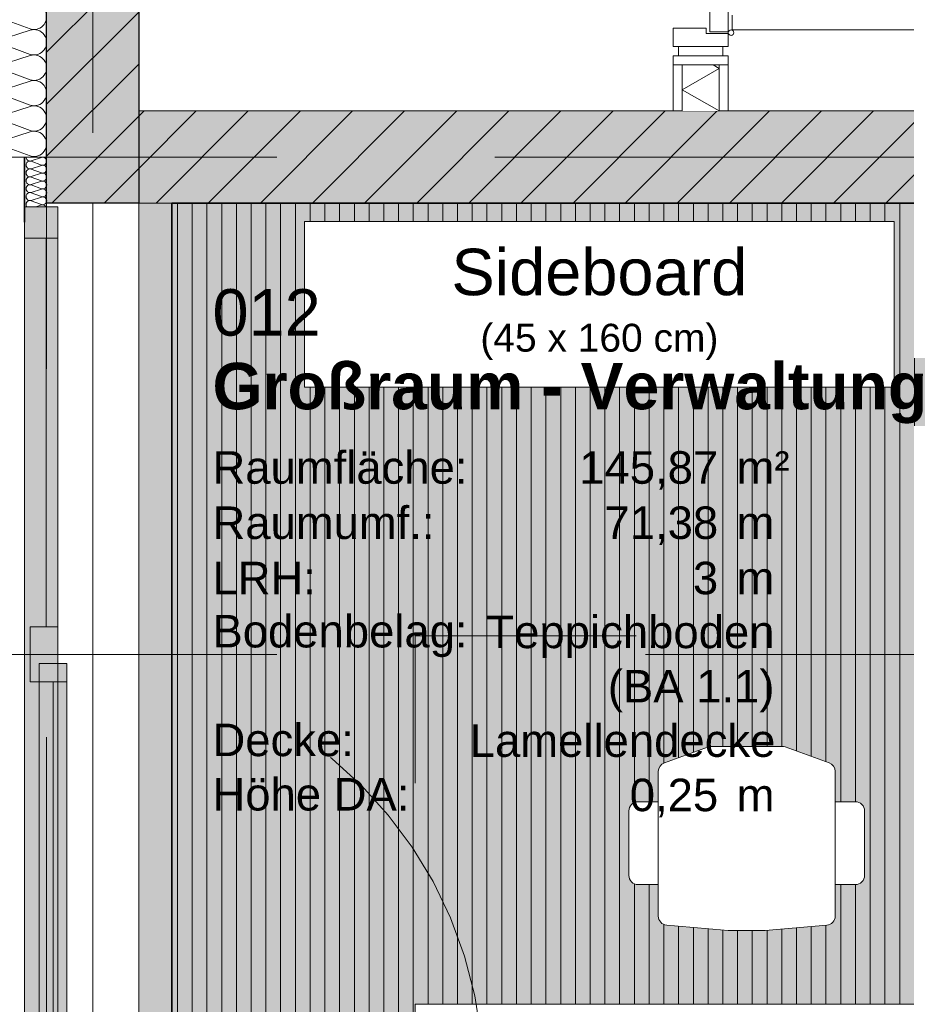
# Model space of a CAD drawing. Header units: metres. Extents: x -111 to 152, y -132 to 99.
# Tile 46 of 256: x -39.35 to -36.94, y -7.7 to -5.03. Entities that reach past the tile are written whole.
import ezdxf
from ezdxf.enums import TextEntityAlignment as Align

# ---------------------------------------------------------------- set-up
doc = ezdxf.new("R2010")
doc.units = ezdxf.units.M
doc.header["$PDMODE"] = 1
doc.header["$PDSIZE"] = -2
for name, pattern in [('Achsen 01', [5.291531, 3.175, -1.058062, 0.352704, -0.705764]), ('gestrichelt - 01', [2, 1, -1]), ('ISO-07 Punktiert', [0.889, 0.127, -0.762]), ('Raster 01', [2, 1, -1]), ('VW-01 Strichlinie kurz', [2, 1, -1])]:
    doc.linetypes.add(name, pattern=pattern)
doc.layers.get('0').update_dxf_attribs({"lineweight": 25})
for name, color, linetype, lineweight, true_color in [('013_Beton und Stahlbetonarbeiten-000 Sichtbeton-334 Außenwandöf', 5, 'Continuous', 5, 0x0000ff), ('013_Beton und Stahlbetonarbeiten-000 Sichtbeton-341 tragende In', 5, 'Continuous', 5, 0x0000ff), ('014_Fassadenarbeiten-330 mineralische Dämmung', 7, 'Continuous', 9, 0x666666), ('031_Metallbauarbeiten-350 Lamellendecke DS', 7, 'Continuous', 35, 0x666666), ('032_Metallarbeiten-Fenster', 7, 'Continuous', 13, 0x444444), ('039_Trockenbauarbeiten-340 Dämmung', 7, 'Continuous', 9, 0xc0c0c0), ('ACTES-Einrichtung Aufsicht.', 7, 'Continuous', 9, 0xa6a6a6), ('AV1-Achsen', 1, 'Achsen 01', 18, 0xff0000), ('AV1-Bewegungsfläche', 7, 'gestrichelt - 01', 9, 0xd9d9d9), ('AV1-Einrichtung', 7, 'Continuous', 9, 0xa6a6a6), ('AV1-Raster', 7, 'Raster 01', 9, 0xa6a6a6)]:
    doc.layers.add(name, color=color, linetype=linetype, lineweight=lineweight, true_color=true_color)
for name, color, linetype, lineweight in [('013_Beton und Stahlbetonarbeiten-000 Unterzüge', 7, 'ISO-07 Punktiert', 13), ('013_Beton und Stahlbetonarbeiten-330 Außenwände', 7, 'Continuous', 25), ('013_Beton und Stahlbetonarbeiten-340 Innenwände', 7, 'Continuous', 18), ('027_Tischlerarbeiten-340 Innentüren', 7, 'Continuous', 9), ('030_Sonnenschutzarbeiten-BLENDSCHUTZ', 7, 'Continuous', 5), ('039_Trockenbauarbeiten-340 Gipskarton', 7, 'Continuous', 9), ('039_Trockenbauarbeiten-alllg.', 7, 'Continuous', 9), ('_1.35m (3D)', 7, 'Continuous', 9), ('_EG (2D)', 7, 'Continuous', 9), ('_EG - DS (2D)', 7, 'Continuous', 9), ('_GRU (2D)', 7, 'Continuous', 9), ('AV1-Stempel-Raumstempel', 7, 'Continuous', 9), ('Bemaßung-Bemaßung', 7, 'Continuous', 9)]:
    doc.layers.add(name, color=color, linetype=linetype, lineweight=lineweight)
doc.layers.get('0').freeze()
doc.styles.add('Arial', font='arial.ttf')
doc.styles.add('Arial (bold)', font='arialbd.ttf')
doc.dimstyles.new('COE 50', dxfattribs={"dimtxt": 126.090495, "dimasz": 0.001414, "dimexe": 0.001, "dimexo": 0.01, "dimgap": 0.001, "dimtad": 1, "dimdec": 3, "dimtxsty": 'Arial', "dimblk": 'VW_SLASH-3', "dimblk1": 'VW_SLASH-3', "dimblk2": 'VW_SLASH-3', "dimcen": 0, "dimadec": 3, "dimazin": 0, "dimtfac": 0.8, "dimtdec": 3, "dimtix": 1, "dimtmove": 0, "dimatfit": 0, "dimldrblk": 'VW_SLASH-2', "dimfxl": 0.002, "dimfxlon": 1, "dimfrac": 2, "dimtolj": 1, "dimarcsym": 0})
pattern_1 = [(45, (0, 0), (0.07071068, -0.07071068), [0.025, -0.025])]
pattern_2 = [(-135, (0.03106, -0.03313), (0.07071068, -0.07071068), [])]

# ---------------------------------------------------------------- blocks, each defined once
blk = doc.blocks.new('Group-2')
at = {"layer": 'AV1-Raster'}
for p, q in [((-37.8, -22.95), (-37.8, 1.35)), ((1.35, -5.4), (-40.5, -5.4)), ((1.35, -6.75), (-40.5, -6.75))]:
    blk.add_line(p, q, dxfattribs=at)
blk = doc.blocks.new('1.35m (3D)')
at = {"layer": 'AV1-Raster', "color": 7}
blk.add_blockref('Group-2', (0, 0), dxfattribs=at)
blk = doc.blocks.new('VW_SLASH-3')
at = {"color": 0, "linetype": 'ByBlock', "lineweight": -2, "transparency": 16777216}
blk.add_line((0, 0), (-1, 0), dxfattribs=at)
at = {"color": 0, "linetype": 'Continuous', "lineweight": 15, "transparency": 16777216, "flags": 128}
blk.add_lwpolyline([(0.5, 0.5), (-0.5, -0.5)], dxfattribs=at)
blk = doc.blocks.new('*D20')
at = {"layer": '030_Sonnenschutzarbeiten-BLENDSCHUTZ', "color": 0, "lineweight": -2}
for p, q in [((-39.575, -5.525), (-39.725, -5.525)), ((-39.675, -7.9043), (-39.675, -5.5957)), ((-39.575, -7.975), (-39.725, -7.975))]:
    blk.add_line(p, q, dxfattribs=at)
at = {"layer": 'Defpoints', "color": 0}
for p in [(-39.675, -5.525), (-38.935, -5.525), (-38.935, -7.975)]:
    blk.add_point(p, dxfattribs=at)
at = {"layer": '030_Sonnenschutzarbeiten-BLENDSCHUTZ', "color": 0, "lineweight": -2, "xscale": 0.070693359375, "yscale": 0.070693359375, "zscale": 0.070693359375}
for p, rotation in [((-39.675, -5.525), 90), ((-39.675, -7.975), 270)]:
    blk.add_blockref('VW_SLASH-3', p, dxfattribs=dict(at, rotation=rotation))
at = {"layer": '030_Sonnenschutzarbeiten-BLENDSCHUTZ', "color": 0, "lineweight": 13, "insert": (-39.8008, -6.75), "char_height": 0.12609, "attachment_point": 5, "rotation": 90, "style": 'Arial'}
blk.add_mtext('\\A1;2,45', dxfattribs=at)
blk = doc.blocks.new('VW_SLASH-2')
at = {"color": 0, "linetype": 'ByBlock', "lineweight": -2, "transparency": 16777216}
blk.add_line((0, 0), (-1, 0), dxfattribs=at)
at = {"color": 0, "linetype": 'Continuous', "lineweight": 15, "transparency": 16777216, "flags": 128}
blk.add_lwpolyline([(0.5, 0.5), (-0.5, -0.5)], dxfattribs=at)
blk = doc.blocks.new('Group-98')
at = {"color": 255, "transparency": 33554559}
blk.add_wipeout([(-37.375, -7.0646), (-37.3464, -7.0652), (-37.3188, -7.0669), (-37.2923, -7.0696), (-37.2667, -7.0735), (-37.2423, -7.0785), (-37.2188, -7.0845), (-37.1964, -7.0917), (-37.175, -7.1)], dxfattribs=at).dxf.layer = 'ACTES-Einrichtung Aufsicht.'
at = {"layer": 'ACTES-Einrichtung Aufsicht.'}
blk.add_open_spline([(-37.375, -7.0646), (-37.2585, -7.0646), (-37.175, -7.1)], degree=2, dxfattribs=at)
at = {"color": 255, "transparency": 33554559}
blk.add_wipeout([(-37.375, -7.0646), (-37.4036, -7.0652), (-37.4312, -7.0669), (-37.4577, -7.0696), (-37.4833, -7.0735), (-37.5077, -7.0785), (-37.5312, -7.0845), (-37.5536, -7.0917), (-37.575, -7.1)], dxfattribs=at).dxf.layer = 'ACTES-Einrichtung Aufsicht.'
at = {"layer": 'ACTES-Einrichtung Aufsicht.'}
blk.add_open_spline([(-37.375, -7.0646), (-37.4915, -7.0646), (-37.575, -7.1)], degree=2, dxfattribs=at)
at = {"color": 255, "transparency": 33554559}
blk.add_wipeout([(-37.615, -7.0676), (-37.615, -7.4605), (-37.6146, -7.4651), (-37.6133, -7.4695), (-37.6112, -7.4737), (-37.6084, -7.4774), (-37.605, -7.4805), (-37.6011, -7.4829), (-37.5967, -7.4845), (-37.5922, -7.4854), (-37.425, -7.5), (-37.325, -7.5), (-37.1578, -7.4854), (-37.1533, -7.4845), (-37.1489, -7.4829), (-37.145, -7.4805), (-37.1416, -7.4774), (-37.1388, -7.4737), (-37.1367, -7.4695), (-37.1354, -7.4651), (-37.135, -7.4605), (-37.135, -7.0676), (-37.1353, -7.0638), (-37.1362, -7.0601), (-37.1376, -7.0565), (-37.1396, -7.0532), (-37.142, -7.0503), (-37.1449, -7.0477), (-37.1481, -7.0456), (-37.1516, -7.0441), (-37.2709, -7.0015), (-37.2719, -7.0011), (-37.273, -7.0008), (-37.274, -7.0006), (-37.2751, -7.0004), (-37.2761, -7.0002), (-37.2772, -7.0001), (-37.2783, -7), (-37.2793, -7), (-37.4707, -7), (-37.4717, -7), (-37.4728, -7.0001), (-37.4739, -7.0002), (-37.4749, -7.0004), (-37.476, -7.0006), (-37.477, -7.0008), (-37.4781, -7.0011), (-37.4791, -7.0015), (-37.5984, -7.0441), (-37.6019, -7.0456), (-37.6051, -7.0477), (-37.608, -7.0503), (-37.6104, -7.0532), (-37.6124, -7.0565), (-37.6138, -7.0601), (-37.6147, -7.0638)], dxfattribs=at).dxf.layer = 'ACTES-Einrichtung Aufsicht.'
at = {"layer": 'ACTES-Einrichtung Aufsicht.', "flags": 128}
blk.add_lwpolyline([(-37.615, -7.0676), (-37.615, -7.4605, 0.388879), (-37.5922, -7.4854), (-37.425, -7.5), (-37.325, -7.5), (-37.1578, -7.4854, 0.388879), (-37.135, -7.4605), (-37.135, -7.0676, 0.31696), (-37.1516, -7.0441), (-37.2709, -7.0015, 0.085967), (-37.2793, -7), (-37.4707, -7, 0.085967), (-37.4791, -7.0015), (-37.5984, -7.0441, 0.31696), (-37.615, -7.0676)], format="xyb", close=True, dxfattribs=at)
at = {"color": 255, "transparency": 33554559}
for points in [[(-37.615, -7.375), (-37.615, -7.15), (-37.67, -7.15), (-37.6725, -7.1501), (-37.6749, -7.1505), (-37.6773, -7.1511), (-37.6796, -7.1519), (-37.6818, -7.153), (-37.6839, -7.1542), (-37.6859, -7.1557), (-37.6893, -7.1591), (-37.6908, -7.1611), (-37.692, -7.1632), (-37.6931, -7.1654), (-37.6939, -7.1677), (-37.6945, -7.1701), (-37.6949, -7.1725), (-37.695, -7.175), (-37.695, -7.35), (-37.6945, -7.3549), (-37.6931, -7.3596), (-37.6908, -7.3639), (-37.6877, -7.3677), (-37.6839, -7.3708), (-37.6796, -7.3731), (-37.6749, -7.3745), (-37.67, -7.375)], [(-37.135, -7.15), (-37.135, -7.375), (-37.08, -7.375), (-37.0751, -7.3745), (-37.0704, -7.3731), (-37.0661, -7.3708), (-37.0623, -7.3677), (-37.0592, -7.3639), (-37.0569, -7.3596), (-37.0555, -7.3549), (-37.055, -7.35), (-37.055, -7.175), (-37.0555, -7.1701), (-37.0569, -7.1654), (-37.0592, -7.1611), (-37.0623, -7.1573), (-37.0661, -7.1542), (-37.0704, -7.1519), (-37.0751, -7.1505), (-37.08, -7.15)]]:
    blk.add_wipeout(points, dxfattribs=at).dxf.layer = 'ACTES-Einrichtung Aufsicht.'
at = {"layer": 'ACTES-Einrichtung Aufsicht.', "flags": 128}
for points in [[(-37.615, -7.375), (-37.615, -7.15), (-37.67, -7.15, 0.414214), (-37.695, -7.175), (-37.695, -7.35, 0.414214), (-37.67, -7.375)], [(-37.135, -7.15), (-37.135, -7.375), (-37.08, -7.375, 0.414214), (-37.055, -7.35), (-37.055, -7.175, 0.414214), (-37.08, -7.15)]]:
    blk.add_lwpolyline(points, format="xyb", close=True, dxfattribs=at)
blk = doc.blocks.new('Group-102')
at = {"layer": 'AV1-Bewegungsfläche', "flags": 128}
blk.add_lwpolyline([(-38.275, -7.7), (-36.475, -7.7), (-36.475, -6.7), (-38.275, -6.7)], close=True, dxfattribs=at)
at = {"layer": 'ACTES-Einrichtung Aufsicht.'}
blk.add_blockref('Group-98', (0, 0), dxfattribs=at)
at = {"color": 255, "transparency": 33554559}
blk.add_wipeout([(-38.275, -8.5), (-38.275, -7.7), (-36.475, -7.7), (-36.475, -8.5)], dxfattribs=at).dxf.layer = 'AV1-Einrichtung'
at = {"layer": 'AV1-Einrichtung', "flags": 128}
blk.add_lwpolyline([(-38.275, -8.5), (-38.275, -7.7), (-36.475, -7.7), (-36.475, -8.5)], close=True, dxfattribs=at)
blk = doc.blocks.new('Group-190')
at = {"layer": '014_Fassadenarbeiten-330 mineralische Dämmung', "transparency": 33554687, "flags": 128}
for points in [[(-5.2626, 39.32, -0.324435), (-5.2752, 39.2816, -0.324435), (-5.3156, 39.2816, -0.324435), (-5.3282, 39.32), (-5.2949, 39.41, 0.324488), (-5.3075, 39.4485, 0.324488), (-5.3479, 39.4485, 0.324488), (-5.3605, 39.41), (-5.3315, 39.32, -0.324435), (-5.3441, 39.2816, -0.324435), (-5.3845, 39.2816, -0.324435), (-5.3971, 39.32), (-5.3638, 39.41, 0.54007), (-5.4, 39.4548)], [(-5.3971, 39.32, 1.372583), (-5.3315, 39.32), (-5.3605, 39.41, -1.372995), (-5.2949, 39.41), (-5.3282, 39.32, 1.372583), (-5.2626, 39.32), (-5.2915, 39.41, -1.372995), (-5.226, 39.41), (-5.2592, 39.32, 1.372583), (-5.1937, 39.32), (-5.2226, 39.41, -1.372995), (-5.157, 39.41), (-5.1903, 39.32, 1.372583), (-5.1247, 39.32), (-5.1536, 39.41, -1.372995), (-5.0881, 39.41), (-5.1213, 39.32, 1.372583), (-5.0558, 39.32), (-5.0847, 39.41, -1.372995), (-5.0191, 39.41), (-5.0524, 39.32, 1.372583), (-4.9868, 39.32)], [(-5.4, 39.3184, -0.131588), (-5.4, 39.3005)]]:
    blk.add_lwpolyline(points, format="xyb", dxfattribs=at)
blk = doc.blocks.new('Group-191')
at = {"layer": '014_Fassadenarbeiten-330 mineralische Dämmung', "transparency": 33554687}
blk.add_blockref('Group-190', (0, 0), dxfattribs=at)
blk = doc.blocks.new('Parametric Object-27')
at = {"layer": '014_Fassadenarbeiten-330 mineralische Dämmung', "color": 7, "transparency": 33554687}
blk.add_blockref('Group-191', (0, 0), dxfattribs=at)
at = {"layer": '014_Fassadenarbeiten-330 mineralische Dämmung', "color": 0, "flags": 1}
for tag in ['IFC_UUID', 'instanceID', 'prm0_name', 'prm0_type', 'prm0_value', 'prm1_name', 'prm1_type', 'prm1_value', 'prm2_name', 'prm2_type', 'prm2_value', 'prm3_name', 'prm3_type', 'prm3_value', 'prm4_name', 'prm4_type', 'prm4_value', 'prm5_name', 'prm5_type', 'prm5_value', 'prm6_name', 'prm6_type', 'prm6_value']:
    blk.add_attdef(tag, (-39.4645, -5.4048), '', height=0.00018, dxfattribs=at)
blk = doc.blocks.new('*D502')
at = {"layer": 'Bemaßung-Bemaßung', "color": 0, "lineweight": -2}
for p, q in [((-42.225, 0), (-42.375, 0)), ((-42.325, -5.3293), (-42.325, -0.0707)), ((-42.225, -5.4), (-42.375, -5.4))]:
    blk.add_line(p, q, dxfattribs=at)
at = {"layer": 'Defpoints', "color": 0}
for p in [(-39.15, 0), (-42.325, 0), (-39.15, -5.4)]:
    blk.add_point(p, dxfattribs=at)
at = {"layer": 'Bemaßung-Bemaßung', "color": 0, "lineweight": -2, "xscale": 0.070693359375, "yscale": 0.070693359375, "zscale": 0.070693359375}
for p, rotation in [((-42.325, 0), 90), ((-42.325, -5.4), 270)]:
    blk.add_blockref('VW_SLASH-3', p, dxfattribs=dict(at, rotation=rotation))
at = {"layer": 'Bemaßung-Bemaßung', "color": 0, "insert": (-42.4356, -2.7), "char_height": 0.10087, "attachment_point": 5, "rotation": 90, "style": 'Arial'}
blk.add_mtext('\\A1;5,40', dxfattribs=at)
blk = doc.blocks.new('*D503')
at = {"layer": 'Bemaßung-Bemaßung', "color": 0, "lineweight": -2}
for p, q in [((-42.225, -5.4), (-42.375, -5.4)), ((-42.325, -8.0293), (-42.325, -5.4707)), ((-42.225, -8.1), (-42.375, -8.1))]:
    blk.add_line(p, q, dxfattribs=at)
at = {"layer": 'Defpoints', "color": 0}
for p in [(-42.325, -5.4), (-39.15, -5.4), (-39.15, -8.1)]:
    blk.add_point(p, dxfattribs=at)
at = {"layer": 'Bemaßung-Bemaßung', "color": 0, "lineweight": -2, "xscale": 0.070693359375, "yscale": 0.070693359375, "zscale": 0.070693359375}
for p, rotation in [((-42.325, -5.4), 90), ((-42.325, -8.1), 270)]:
    blk.add_blockref('VW_SLASH-3', p, dxfattribs=dict(at, rotation=rotation))
at = {"layer": 'Bemaßung-Bemaßung', "color": 0, "insert": (-42.4356, -6.75), "char_height": 0.10087, "attachment_point": 5, "rotation": 90, "style": 'Arial'}
blk.add_mtext('\\A1;2,70', dxfattribs=at)
blk = doc.blocks.new('*D581')
at = {"layer": 'Bemaßung-Bemaßung', "color": 0, "lineweight": -2}
for p, q in [((-40.725, -5.525), (-40.875, -5.525)), ((-40.825, -5.5957), (-40.825, -7.9043)), ((-40.725, -7.975), (-40.875, -7.975))]:
    blk.add_line(p, q, dxfattribs=at)
at = {"layer": 'Defpoints', "color": 0}
for p in [(-39.025, -5.525), (-40.825, -7.975), (-39.025, -7.975)]:
    blk.add_point(p, dxfattribs=at)
at = {"layer": 'Bemaßung-Bemaßung', "color": 0, "lineweight": -2, "xscale": 0.070693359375, "yscale": 0.070693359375, "zscale": 0.070693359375}
for p, rotation in [((-40.825, -5.525), 90), ((-40.825, -7.975), 270)]:
    blk.add_blockref('VW_SLASH-3', p, dxfattribs=dict(at, rotation=rotation))
at = {"layer": 'Bemaßung-Bemaßung', "color": 0, "insert": (-40.9508, -6.75), "char_height": 0.12609, "attachment_point": 5, "rotation": 90, "style": 'Arial'}
blk.add_mtext('\\A1;2,45', dxfattribs=at)
blk = doc.blocks.new('*D582')
at = {"layer": 'Bemaßung-Bemaßung', "color": 0, "lineweight": -2}
for p, q in [((-40.725, 0.125), (-40.875, 0.125)), ((-40.825, 0.0543), (-40.825, -5.4543)), ((-40.725, -5.525), (-40.875, -5.525))]:
    blk.add_line(p, q, dxfattribs=at)
at = {"layer": 'Defpoints', "color": 0}
for p in [(-39.275, 0.125), (-40.825, -5.525), (-39.025, -5.525)]:
    blk.add_point(p, dxfattribs=at)
at = {"layer": 'Bemaßung-Bemaßung', "color": 0, "lineweight": -2, "xscale": 0.070693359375, "yscale": 0.070693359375, "zscale": 0.070693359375}
for p, rotation in [((-40.825, 0.125), 90), ((-40.825, -5.525), 270)]:
    blk.add_blockref('VW_SLASH-3', p, dxfattribs=dict(at, rotation=rotation))
at = {"layer": 'Bemaßung-Bemaßung', "color": 0, "insert": (-40.9508, -2.7), "char_height": 0.12609, "attachment_point": 5, "rotation": 90, "style": 'Arial'}
blk.add_mtext('\\A1;5,65', dxfattribs=at)
blk = doc.blocks.new('Raumstempel - Symbol - 1 (2D)')
at = {"layer": 'AV1-Stempel-Raumstempel', "attachment_point": 1, "line_spacing_factor": 0.967919, "style": 'Arial'}
for s, insert, char_height in [('Raumfläche:', (0.2, -0.6736), 0.088263), ('m²', (1.6225, -0.6736), 0.08826), ('Raumumf.:', (0.2, -0.8236), 0.08826), ('m', (1.6225, -0.8236), 0.0883), ('LRH:', (0.2, -0.9736), 0.08826), ('m', (1.6225, -0.9736), 0.0883), ('Bodenbelag:', (0.2, -1.118), 0.088263), ('Decke:', (0.2, -1.4131), 0.08826), ('Höhe DA:', (0.2, -1.5607), 0.08826), ('m', (1.6225, -1.5625), 0.0883)]:
    blk.add_mtext(s, dxfattribs=dict(at, insert=insert, char_height=char_height))
at = {"layer": 'AV1-Stempel-Raumstempel'}
for tag, style, p in [('Raumnummer', 'Arial', (0.2, -0.2337)), ('Raumname', 'Arial (bold)', (0.2, -0.4337))]:
    blk.add_attdef(tag, text='', height=0.1261, dxfattribs=dict(at, style=style)).set_placement(p, align=Align.TOP_LEFT)
at = {"layer": 'AV1-Stempel-Raumstempel', "style": 'Arial'}
for tag, p in [('Raumfläche', (1.5725, -0.6736)), ('Raumumfang', (1.5725, -0.8236)), ('LRH', (1.5725, -0.9736)), ('Bodenbelag', (1.7253, -1.1199)), ('Bodendetail', (1.7253, -1.2674)), ('Decke', (1.7278, -1.415)), ('Höhe_DA', (1.5725, -1.5625))]:
    blk.add_attdef(tag, text='', height=0.0883, dxfattribs=at).set_placement(p, align=Align.TOP_RIGHT)
blk = doc.blocks.new('COE - Innentür 1.10 _ 0.15')
at = {"layer": '027_Tischlerarbeiten-340 Innentüren', "color": 253, "linetype": 'gestrichelt - 01', "lineweight": 9, "transparency": 33554687, "flags": 128}
for points in [[(0.9825, 1.0375), (0.9625, 1.0375), (0.9625, 1.075), (0.8425, 1.075), (0.8425, 1.095), (0.9825, 1.095)], [(0.085, 1.03), (1.055, 1.03), (1.055, 0.98), (0.085, 0.98)], [(0.945, 1.03), (0.945, 1.0375), (1, 1.0375), (1, 1.03)], [(0.9825, 0.9725), (0.9625, 0.9725), (0.9625, 0.935), (0.8425, 0.935), (0.8425, 0.915), (0.9825, 0.915)], [(0.945, 0.9725), (0.945, 0.98), (1, 0.98), (1, 0.9725)]]:
    blk.add_lwpolyline(points, close=True, dxfattribs=at)
at = {"layer": '027_Tischlerarbeiten-340 Innentüren', "color": 253, "linetype": 'gestrichelt - 01', "lineweight": 9, "transparency": 33554687}
blk.add_arc((0.0825, 1.0375), 0.9725, 269.5581, 356.6163, dxfattribs=at)
at = {"color": 255}
for points in [[(-0.06, 1.1), (0.06, 1.1), (0.06, 1.075), (-0.06, 1.075)], [(-0.06, 0.025), (0.06, 0.025), (0.06, 0), (-0.06, 0)]]:
    blk.add_wipeout(points, dxfattribs=at).dxf.layer = '027_Tischlerarbeiten-340 Innentüren'
at = {"layer": '027_Tischlerarbeiten-340 Innentüren', "flags": 128}
for points in [[(-0.06, 1.1), (0.06, 1.1), (0.06, 1.075), (-0.06, 1.075)], [(-0.06, 0.025), (0.06, 0.025), (0.06, 0), (-0.06, 0)]]:
    blk.add_lwpolyline(points, close=True, dxfattribs=at)
at = {"color": 255}
blk.add_wipeout([(0.075, 0.06), (0.015, 0.06), (0.015, 0.075), (-0.075, 0.075), (-0.075, 0.025), (0.075, 0.025)], dxfattribs=at).dxf.layer = '027_Tischlerarbeiten-340 Innentüren'
at = {"layer": '027_Tischlerarbeiten-340 Innentüren', "flags": 128}
blk.add_lwpolyline([(0.075, 0.06), (0.015, 0.06), (0.015, 0.075), (-0.075, 0.075), (-0.075, 0.025), (0.075, 0.025)], close=True, dxfattribs=at)
at = {"color": 255}
blk.add_wipeout([(0.075, 1.035), (0.075, 0.065), (0.025, 0.065), (0.025, 1.035)], dxfattribs=at).dxf.layer = '027_Tischlerarbeiten-340 Innentüren'
at = {"layer": '027_Tischlerarbeiten-340 Innentüren', "flags": 128}
blk.add_lwpolyline([(0.075, 1.035), (0.075, 0.065), (0.025, 0.065), (0.025, 1.035)], close=True, dxfattribs=at)
at = {"color": 255}
for points in [[(0.075, 1.04), (0.015, 1.04), (0.015, 1.025), (-0.075, 1.025), (-0.075, 1.075), (0.075, 1.075)], [(0.0175, 0.1375), (0.0175, 0.1575), (-0.02, 0.1575), (-0.02, 0.2775), (-0.04, 0.2775), (-0.04, 0.1375)], [(0.0825, 0.1375), (0.0825, 0.1575), (0.12, 0.1575), (0.12, 0.2775), (0.14, 0.2775), (0.14, 0.1375)]]:
    blk.add_wipeout(points, dxfattribs=at).dxf.layer = '027_Tischlerarbeiten-340 Innentüren'
at = {"layer": '027_Tischlerarbeiten-340 Innentüren', "flags": 128}
for points in [[(0.075, 1.04), (0.015, 1.04), (0.015, 1.025), (-0.075, 1.025), (-0.075, 1.075), (0.075, 1.075)], [(0.0175, 0.1375), (0.0175, 0.1575), (-0.02, 0.1575), (-0.02, 0.2775), (-0.04, 0.2775), (-0.04, 0.1375)], [(0.0825, 0.1375), (0.0825, 0.1575), (0.12, 0.1575), (0.12, 0.2775), (0.14, 0.2775), (0.14, 0.1375)]]:
    blk.add_lwpolyline(points, close=True, dxfattribs=at)
at = {"color": 255}
for points in [[(0.09, 1.0375), (0.0878, 1.0322), (0.0825, 1.03), (0.0772, 1.0322), (0.075, 1.0375), (0.0772, 1.0428), (0.0825, 1.045), (0.0878, 1.0428)], [(0.0175, 0.175), (0.025, 0.175), (0.025, 0.12), (0.0175, 0.12)], [(0.075, 0.175), (0.0825, 0.175), (0.0825, 0.12), (0.075, 0.12)]]:
    blk.add_wipeout(points, dxfattribs=at).dxf.layer = '027_Tischlerarbeiten-340 Innentüren'
at = {"layer": '027_Tischlerarbeiten-340 Innentüren', "flags": 128}
for points in [[(0.0175, 0.175), (0.025, 0.175), (0.025, 0.12), (0.0175, 0.12)], [(0.075, 0.175), (0.0825, 0.175), (0.0825, 0.12), (0.075, 0.12)]]:
    blk.add_lwpolyline(points, close=True, dxfattribs=at)
at = {"layer": '027_Tischlerarbeiten-340 Innentüren'}
blk.add_circle((0.0825, 1.0375), 0.0075, dxfattribs=at)
blk = doc.blocks.new('Group-300')
at = {"color": 255, "linetype": 'Continuous', "lineweight": 5}
blk.add_wipeout([(-14.45, 18.9), (-14.325, 18.9), (-14.325, 19), (-14.45, 19)], dxfattribs=at).dxf.layer = '039_Trockenbauarbeiten-340 Dämmung'
blk = doc.blocks.new('Group-301')
at = {"layer": '039_Trockenbauarbeiten-340 Dämmung', "transparency": 33554687, "flags": 128}
blk.add_lwpolyline([(-14.45, 19), (-14.3923, 18.9), (-14.3345, 19), (-14.325, 18.9835)], dxfattribs=at)
blk = doc.blocks.new('Group-302')
at = {"layer": '039_Trockenbauarbeiten-340 Dämmung'}
blk.add_blockref('Group-300', (0, 0), dxfattribs=at)
at = {"layer": '039_Trockenbauarbeiten-340 Dämmung', "transparency": 33554687}
blk.add_blockref('Group-301', (0, 0), dxfattribs=at)
blk = doc.blocks.new('Parametric Object-37')
at = {"layer": '039_Trockenbauarbeiten-340 Dämmung', "color": 7, "transparency": 33554687}
blk.add_blockref('Group-302', (0, 0), dxfattribs=at)
at = {"layer": '039_Trockenbauarbeiten-340 Dämmung', "color": 0, "flags": 1}
for tag in ['IFC_UUID', 'instanceID', 'prm0_name', 'prm0_type', 'prm0_value', 'prm1_name', 'prm1_type', 'prm1_value', 'prm2_name', 'prm2_type', 'prm2_value', 'prm3_name', 'prm3_type', 'prm3_value', 'prm4_name', 'prm4_type', 'prm4_value', 'prm5_name', 'prm5_type', 'prm5_value', 'prm6_name', 'prm6_type', 'prm6_value']:
    blk.add_attdef(tag, (-37.55, -5.275), '', height=0.00018, dxfattribs=at)
blk = doc.blocks.new('Group-510')
at = {"layer": '032_Metallarbeiten-Fenster', "linetype": 'Continuous', "lineweight": 0}
for points in [[(-39.335, -5.535), (-39.335, -5.62), (-39.245, -5.62), (-39.245, -5.535)], [(-39.245, -7.88), (-39.335, -7.88), (-39.335, -5.62), (-39.245, -5.62)], [(-39.32, -6.825), (-39.32, -6.675), (-39.245, -6.675), (-39.245, -6.825)], [(-39.295, -6.825), (-39.295, -6.775), (-39.22, -6.775), (-39.22, -6.825)], [(-39.295, -7.855), (-39.295, -6.825), (-39.22, -6.825), (-39.22, -7.855)], [(-39.295, -7.905), (-39.295, -7.855), (-39.22, -7.855), (-39.22, -7.905)], [(-39.335, -7.965), (-39.335, -7.88), (-39.245, -7.88), (-39.245, -7.965)]]:
    blk.add_hatch(color=7, dxfattribs=at).paths.add_polyline_path(points)
at = {"layer": '032_Metallarbeiten-Fenster', "color": 7, "lineweight": 18}
for p, q in [((-39.2762, -5.62), (-39.2762, -6.675)), ((-39.2575, -7.855), (-39.2575, -6.825))]:
    blk.add_line(p, q, dxfattribs=at)
at = {"layer": '032_Metallarbeiten-Fenster', "color": 7, "linetype": 'gestrichelt - 01', "lineweight": 18, "transparency": 33554687}
blk.add_line((-39.22, -7.905), (-38.09, -7.905), dxfattribs=at)
at = {"layer": '032_Metallarbeiten-Fenster', "color": 7, "lineweight": 18, "flags": 128}
for points in [[(-39.335, -5.535), (-39.335, -5.62), (-39.245, -5.62), (-39.245, -5.535)], [(-39.245, -7.88), (-39.335, -7.88), (-39.335, -5.62), (-39.245, -5.62)], [(-39.32, -6.825), (-39.32, -6.675), (-39.245, -6.675), (-39.245, -6.825)], [(-39.295, -6.825), (-39.295, -6.775), (-39.22, -6.775), (-39.22, -6.825)], [(-39.295, -7.855), (-39.295, -6.825), (-39.22, -6.825), (-39.22, -7.855)], [(-39.295, -7.905), (-39.295, -7.855), (-39.22, -7.855), (-39.22, -7.905)], [(-39.335, -7.965), (-39.335, -7.88), (-39.245, -7.88), (-39.245, -7.965)]]:
    blk.add_lwpolyline(points, close=True, dxfattribs=at)
at = {"layer": '032_Metallarbeiten-Fenster', "color": 7, "linetype": 'gestrichelt - 01', "lineweight": 18, "transparency": 33554687}
blk.add_arc((-39.22, -7.905), 1.13, 0.0004, 90, dxfattribs=at)
blk = doc.blocks.new('Group-553')
at = {"layer": '014_Fassadenarbeiten-330 mineralische Dämmung', "transparency": 33554687, "flags": 128}
for points in [[(15.4589, -23.284, 0.513088), (15.4692, -23.27), (15.4602, -23.242, -1.372995), (15.4806, -23.242), (15.4703, -23.27, 1.372583), (15.4907, -23.27), (15.4817, -23.242, -1.372995), (15.5021, -23.242), (15.4917, -23.27, 1.372583), (15.5121, -23.27)], [(15.4703, -23.27, 1.372583), (15.4907, -23.27), (15.4817, -23.242, -1.372995), (15.5021, -23.242), (15.4917, -23.27, 1.372583), (15.5121, -23.27), (15.5031, -23.242, -1.372995), (15.5235, -23.242), (15.5132, -23.27, 1.372583), (15.5336, -23.27), (15.5246, -23.242, -1.372995), (15.545, -23.242), (15.5346, -23.27, 1.372583), (15.555, -23.27), (15.546, -23.242, -1.372995), (15.5664, -23.242)], [(15.5132, -23.27, 0.324435), (15.5171, -23.282, 0.324435), (15.5297, -23.282, 0.324435), (15.5336, -23.27), (15.5246, -23.242, -0.324488), (15.5285, -23.23, -0.324488), (15.5411, -23.23, -0.324488), (15.545, -23.242), (15.5346, -23.27, 0.324435), (15.5385, -23.282, 0.324435), (15.5511, -23.282, 0.324435), (15.555, -23.27), (15.546, -23.242, -0.324488), (15.5499, -23.23, -0.324488), (15.5625, -23.23, -0.324488), (15.5664, -23.242), (15.5561, -23.27, 0.324435), (15.56, -23.282, 0.324435), (15.5726, -23.282, 0.324435), (15.5765, -23.27), (15.5675, -23.242, -0.324488), (15.5714, -23.23, -0.324488), (15.584, -23.23, -0.324488), (15.5879, -23.242), (15.5775, -23.27, 0.719228), (15.5939, -23.2821)], [(15.5939, -23.2574), (15.5889, -23.242, -0.356824), (15.5939, -23.2294)]]:
    blk.add_lwpolyline(points, format="xyb", dxfattribs=at)
blk = doc.blocks.new('Group-557')
at = {"layer": '014_Fassadenarbeiten-330 mineralische Dämmung', "transparency": 33554687}
blk.add_blockref('Group-553', (0, 0), dxfattribs=at)
blk = doc.blocks.new('Parametric Object-74')
at = {"layer": '014_Fassadenarbeiten-330 mineralische Dämmung', "color": 7, "transparency": 33554687}
blk.add_blockref('Group-557', (0, 0), dxfattribs=at)
at = {"layer": '014_Fassadenarbeiten-330 mineralische Dämmung', "color": 0, "flags": 1}
for tag in ['IFC_UUID', 'instanceID', 'prm0_name', 'prm0_type', 'prm0_value', 'prm1_name', 'prm1_type', 'prm1_value', 'prm2_name', 'prm2_type', 'prm2_value', 'prm3_name', 'prm3_type', 'prm3_value', 'prm4_name', 'prm4_type', 'prm4_value', 'prm5_name', 'prm5_type', 'prm5_value', 'prm6_name', 'prm6_type', 'prm6_value']:
    blk.add_attdef(tag, (-39.3474, -5.535), '', height=0.00018, dxfattribs=at)
blk = doc.blocks.new('Group-716')
at = {"layer": 'AV1-Achsen'}
blk.add_line((-39.15, -26.5), (-39.15, 4.9), dxfattribs=at)
blk = doc.blocks.new('Group-721')
at = {"layer": 'AV1-Achsen'}
blk.add_line((-43.35, -5.4), (4.2, -5.4), dxfattribs=at)
blk = doc.blocks.new('GRU (2D)')
at = {"layer": 'AV1-Achsen', "color": 7}
for name in ['Group-716', 'Group-721']:
    blk.add_blockref(name, (0, 0), dxfattribs=at)
blk = doc.blocks.new('EG - DS (2D)')
at = {"layer": '030_Sonnenschutzarbeiten-BLENDSCHUTZ', "linetype": 'Continuous', "lineweight": 0, "transparency": 33554610}
blk.add_hatch(color=161, dxfattribs=at).paths.add_polyline_path([(-39.025, -7.975), (-38.935, -7.975), (-38.935, -5.525), (-39.025, -5.525)])
at = {"layer": '031_Metallbauarbeiten-350 Lamellendecke DS', "linetype": 'Continuous', "lineweight": 0, "transparency": 33554508}
h = blk.add_hatch(color=254, dxfattribs=at)
h.paths.add_polyline_path([(-38.935, -5.525), (-38.935, -16.075), (-39.025, -16.075), (-39.025, -21.385), (-23.075, -21.385), (-23.075, -13.625), (-25.575, -13.625), (-25.575, -13.65), (-31.125, -13.65), (-31.125, -5.525)])
h.paths.add_polyline_path([(-28.2, -16.35), (-28.5, -16.35), (-28.5, -16.05), (-28.2, -16.05)])
h.paths.add_polyline_path([(-33.9, -13.65), (-33.9, -13.35), (-33.6, -13.35), (-33.6, -13.65)])
h.paths.add_polyline_path([(-33.6, -8.25), (-33.9, -8.25), (-33.9, -7.95), (-33.6, -7.95)])
h.paths.add_polyline_path([(-33.6, -16.35), (-33.9, -16.35), (-33.9, -16.05), (-33.6, -16.05)])
at = {"layer": '031_Metallbauarbeiten-350 Lamellendecke DS', "linetype": 'Continuous', "lineweight": 9, "transparency": 33554508}
h = blk.add_hatch(dxfattribs=at)
h.set_pattern_fill('Lamellendecke', color=252, style=0, pattern_type=2)
h.set_pattern_definition([(90, (0, 0), (0.04, 0), [])])
h.paths.add_polyline_path([(-38.935, -5.525), (-38.935, -16.075), (-39.025, -16.075), (-39.025, -21.385), (-23.075, -21.385), (-23.075, -13.625), (-25.575, -13.625), (-25.575, -13.65), (-31.125, -13.65), (-31.125, -5.525)])
h.paths.add_polyline_path([(-28.2, -16.35), (-28.5, -16.35), (-28.5, -16.05), (-28.2, -16.05)])
h.paths.add_polyline_path([(-33.9, -13.65), (-33.9, -13.35), (-33.6, -13.35), (-33.6, -13.65)])
h.paths.add_polyline_path([(-33.6, -8.25), (-33.9, -8.25), (-33.9, -7.95), (-33.6, -7.95)])
h.paths.add_polyline_path([(-33.6, -16.35), (-33.9, -16.35), (-33.9, -16.05), (-33.6, -16.05)])
at = {"layer": '031_Metallbauarbeiten-350 Lamellendecke DS', "linetype": 'Continuous', "lineweight": 0, "transparency": 33554508}
blk.add_hatch(color=40, dxfattribs=at).paths.add_polyline_path([(-38.935, -5.525), (-38.935, -16.075), (-39.025, -16.075), (-39.025, -21.385), (-23.075, -21.385), (-23.075, -13.625), (-31.125, -13.625), (-31.125, -5.525)])
at = {"layer": '030_Sonnenschutzarbeiten-BLENDSCHUTZ', "color": 251, "lineweight": 13, "flags": 128}
blk.add_lwpolyline([(-39.025, -7.975), (-38.935, -7.975), (-38.935, -5.525), (-39.025, -5.525)], close=True, dxfattribs=at)
at = {"layer": '031_Metallbauarbeiten-350 Lamellendecke DS', "flags": 128}
blk.add_lwpolyline([(-38.935, -5.525), (-38.935, -16.075), (-39.025, -16.075), (-39.025, -21.385), (-23.075, -21.385), (-23.075, -13.625), (-25.575, -13.625), (-25.575, -13.65), (-31.125, -13.65), (-31.125, -5.525)], close=True, dxfattribs=at)
at = {"layer": '031_Metallbauarbeiten-350 Lamellendecke DS', "color": 251, "linetype": 'Continuous', "lineweight": 35, "transparency": 33554687, "flags": 128}
blk.add_lwpolyline([(-38.935, -5.525), (-38.935, -16.075), (-39.025, -16.075), (-39.025, -21.385), (-23.075, -21.385), (-23.075, -13.625), (-31.125, -13.625), (-31.125, -5.525)], close=True, dxfattribs=at)
at = {"layer": '030_Sonnenschutzarbeiten-BLENDSCHUTZ', "color": 7, "lineweight": 13}
dim = blk.add_linear_dim(base=(-39.675, -5.525), p1=(-38.935, -7.975), p2=(-38.935, -5.525), angle=270, text='2,45', dimstyle='COE 50', override={"dimtxt": 0.12609, "dimasz": 0.070693, "dimexe": 0.05, "dimgap": 0.05, "dimpost": '<>', "dimtxsty": 'Arial', "dimtmove": 2, "dimfxl": 0.1}, dxfattribs=at)
dim.commit()
dim.dimension.update_dxf_attribs({"geometry": '*D20', "text_midpoint": (-39.8008, -6.75)})
blk = doc.blocks.new('EG (2D)')
at = {"layer": '013_Beton und Stahlbetonarbeiten-330 Außenwände', "linetype": 'Continuous', "lineweight": 0, "true_color": 0xc0c0c0}
blk.add_hatch(color=9, dxfattribs=at).paths.add_polyline_path([(-39.025, -0.125), (-39.025, -5.525), (-39.275, -5.525), (-39.275, 0.125), (-18.775, 0.125), (-18.775, -0.125)])
at = {"layer": '013_Beton und Stahlbetonarbeiten-330 Außenwände', "linetype": 'Continuous', "lineweight": 13}
h = blk.add_hatch(dxfattribs=at)
h.set_pattern_fill('Stahlbeton', color=251, style=0, pattern_type=2)
h.set_pattern_definition(pattern_1)
h.paths.add_polyline_path([(-39.025, -0.125), (-39.025, -5.525), (-39.275, -5.525), (-39.275, 0.125), (-18.775, 0.125), (-18.775, -0.125)])
h = blk.add_hatch(dxfattribs=at)
h.set_pattern_fill('Stahlbeton-1', color=251, style=0, pattern_type=2)
h.set_pattern_definition(pattern_2)
h.paths.add_polyline_path([(-39.025, -0.125), (-39.025, -5.525), (-39.275, -5.525), (-39.275, 0.125), (-18.775, 0.125), (-18.775, -0.125)])
at = {"layer": '013_Beton und Stahlbetonarbeiten-340 Innenwände', "linetype": 'Continuous', "lineweight": 0, "true_color": 0xc0c0c0}
blk.add_hatch(color=9, dxfattribs=at).paths.add_polyline_path([(-39.025, -5.275), (-39.025, -5.525), (-22.825, -5.525), (-22.825, -5.275)])
at = {"layer": '013_Beton und Stahlbetonarbeiten-340 Innenwände', "linetype": 'Continuous', "lineweight": 13}
h = blk.add_hatch(dxfattribs=at)
h.set_pattern_fill('Stahlbeton', color=251, style=0, pattern_type=2)
h.set_pattern_definition(pattern_1)
h.paths.add_polyline_path([(-39.025, -5.275), (-39.025, -5.525), (-22.825, -5.525), (-22.825, -5.275)])
h = blk.add_hatch(dxfattribs=at)
h.set_pattern_fill('Stahlbeton-1', color=251, style=0, pattern_type=2)
h.set_pattern_definition(pattern_2)
h.paths.add_polyline_path([(-39.025, -5.275), (-39.025, -5.525), (-22.825, -5.525), (-22.825, -5.275)])
at = {"layer": '032_Metallarbeiten-Fenster', "linetype": 'Continuous', "lineweight": 0, "transparency": 33554687}
blk.add_hatch(color=181, dxfattribs=at).paths.add_polyline_path([(-39.3343, -5.4), (-39.3343, -5.5769), (-39.3363, -5.5769), (-39.3363, -5.4)])
at = {"layer": '013_Beton und Stahlbetonarbeiten-000 Sichtbeton-334 Außenwandöf', "color": 30}
blk.add_solid([(-39.275, -5.525), (-39.025, -5.525), (-39.275, -5.475), (-39.025, -5.475)], dxfattribs=at)
at = {"layer": '013_Beton und Stahlbetonarbeiten-000 Sichtbeton-341 tragende In', "color": 30}
blk.add_solid([(-39.025, -5.475), (-22.875, -5.475), (-39.025, -5.525), (-22.825, -5.525)], dxfattribs=at)
at = {"layer": '013_Beton und Stahlbetonarbeiten-000 Unterzüge', "linetype": 'VW-01 Strichlinie kurz', "flags": 128}
blk.add_lwpolyline([(-39.275, -7.975), (-39.275, -5.525), (-39.025, -5.525), (-39.025, -7.975)], close=True, dxfattribs=at)
at = {"layer": '013_Beton und Stahlbetonarbeiten-330 Außenwände', "flags": 128}
blk.add_lwpolyline([(-39.025, -0.125), (-39.025, -5.525), (-39.275, -5.525), (-39.275, 0.125), (-18.775, 0.125), (-18.775, -0.125)], close=True, dxfattribs=at)
at = {"layer": '013_Beton und Stahlbetonarbeiten-340 Innenwände', "flags": 128}
blk.add_lwpolyline([(-39.025, -5.275), (-39.025, -5.525), (-22.825, -5.525), (-22.825, -5.275)], close=True, dxfattribs=at)
at = {"layer": '014_Fassadenarbeiten-330 mineralische Dämmung', "flags": 128}
blk.add_lwpolyline([(-18.9, 0.305), (-18.9, 0.125), (-39.275, 0.125), (-39.275, -5.4), (-39.455, -5.4), (-39.455, 0.305)], close=True, dxfattribs=at)
at = {"layer": '032_Metallarbeiten-Fenster', "color": 7, "linetype": 'Continuous', "lineweight": 9, "transparency": 33554687, "flags": 128}
blk.add_lwpolyline([(-39.3343, -5.4), (-39.3343, -5.5769), (-39.3363, -5.5769), (-39.3363, -5.4)], close=True, dxfattribs=at)
at = {"layer": '039_Trockenbauarbeiten-alllg.'}
blk.add_line((-39.15, -5.525), (-39.15, -7.975), dxfattribs=at)
at = {"layer": '014_Fassadenarbeiten-330 mineralische Dämmung'}
for name, p, rotation in [('Parametric Object-27', (0, 0), 90), ('Parametric Object-74', (-16.047, 10.0589), 269.9999999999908)]:
    blk.add_blockref(name, p, dxfattribs=dict(at, rotation=rotation))
at = {"layer": 'AV1-Einrichtung', "color": 7}
blk.add_blockref('Group-102', (0, 0), dxfattribs=at)
at = {"layer": 'Bemaßung-Bemaßung'}
for base, p1, p2, text, picture, middle in [((-40.825, -5.525), (-39.275, 0.125), (-39.025, -5.525), '5,65', '*D582', (-40.9508, -2.7)), ((-40.825, -7.975), (-39.025, -5.525), (-39.025, -7.975), '2,45', '*D581', (-40.9508, -6.75))]:
    dim = blk.add_linear_dim(base=base, p1=p1, p2=p2, angle=270, text=text, dimstyle='COE 50', override={"dimtxt": 0.12609, "dimasz": 0.070693, "dimexe": 0.05, "dimgap": 0.05, "dimpost": '<>', "dimtxsty": 'Arial', "dimtmove": 2, "dimfxl": 0.1}, dxfattribs=at)
    dim.commit()
    dim.dimension.update_dxf_attribs({"geometry": picture, "text_midpoint": middle})
at = {"layer": 'Bemaßung-Bemaßung', "color": 1}
for base, p1, p2, text, picture, middle in [((-42.325, 0), (-39.15, -5.4), (-39.15, 0), '5,40', '*D502', (-42.4356, -2.7)), ((-42.325, -5.4), (-39.15, -8.1), (-39.15, -5.4), '2,70', '*D503', (-42.4356, -6.75))]:
    dim = blk.add_linear_dim(base=base, p1=p1, p2=p2, angle=270, text=text, dimstyle='COE 50', override={"dimtxt": 0.100872, "dimasz": 0.070693, "dimexe": 0.05, "dimgap": 0.05, "dimpost": '<>', "dimtxsty": 'Arial', "dimtmove": 2, "dimfxl": 0.1}, dxfattribs=at)
    dim.commit()
    dim.dimension.update_dxf_attribs({"geometry": picture, "text_midpoint": middle})
at = {"color": 255, "transparency": 33554559}
blk.add_wipeout([(-36.975, -5.575), (-36.975, -6.025), (-38.575, -6.025), (-38.575, -5.575)], dxfattribs=at).dxf.layer = 'AV1-Einrichtung'
at = {"layer": 'AV1-Einrichtung', "flags": 128}
blk.add_lwpolyline([(-36.975, -5.575), (-36.975, -6.025), (-38.575, -6.025), (-38.575, -5.575)], close=True, dxfattribs=at)
at = {"layer": '027_Tischlerarbeiten-340 Innentüren', "color": 7, "xscale": -1, "rotation": 180}
blk.add_blockref('COE - Innentür 1.10 _ 0.15', (-37.5, -4.025), dxfattribs=at)
at = {"layer": '032_Metallarbeiten-Fenster', "color": 7}
blk.add_blockref('Group-510', (0, 0), dxfattribs=at)
at = {"layer": '039_Trockenbauarbeiten-340 Dämmung', "xscale": -1, "rotation": 270}
blk.add_blockref('Parametric Object-37', (-56.45, 9.175), dxfattribs=at)
at = {"layer": 'AV1-Stempel-Raumstempel'}
blk.add_blockref('Raumstempel - Symbol - 1 (2D)', (-39.025, -5.525), dxfattribs=at).add_auto_attribs({'Raumname': 'Großraum - Verwaltung', 'Raumnummer': '012', 'Bodendetail': '(BA 1.1)', 'Raumfläche': '145,87', 'LRH': '3', 'Raumumfang': '71,38', 'Höhe_DA': '0,25', 'Decke': 'Lamellendecke', 'Bodenbelag': 'Teppichboden'})
at = {"layer": 'AV1-Einrichtung', "insert": (-37.775, -5.8), "char_height": 0.12609, "attachment_point": 5, "line_spacing_factor": 0.969122, "style": 'Arial'}
blk.add_mtext('Sideboard\\P{\\H0.6x;(45 x 160 cm)}', dxfattribs=at)
at = {"color": 255}
for points in [[(-37.575, -5.15), (-37.55, -5.15), (-37.55, -5.275), (-37.575, -5.275)], [(-37.45, -5.15), (-37.425, -5.15), (-37.425, -5.275), (-37.45, -5.275)]]:
    blk.add_wipeout(points, dxfattribs=at).dxf.layer = '039_Trockenbauarbeiten-340 Gipskarton'
at = {"layer": '039_Trockenbauarbeiten-340 Gipskarton', "flags": 128}
for points in [[(-37.575, -5.15), (-37.55, -5.15), (-37.55, -5.275), (-37.575, -5.275)], [(-37.45, -5.15), (-37.425, -5.15), (-37.425, -5.275), (-37.45, -5.275)]]:
    blk.add_lwpolyline(points, close=True, dxfattribs=at)
at = {"color": 255}
blk.add_wipeout([(-37.425, -5.15), (-37.575, -5.15), (-37.575, -5.125), (-37.425, -5.125)], dxfattribs=at).dxf.layer = '039_Trockenbauarbeiten-340 Gipskarton'
at = {"layer": '039_Trockenbauarbeiten-340 Gipskarton', "flags": 128}
blk.add_lwpolyline([(-37.425, -5.15), (-37.575, -5.15), (-37.575, -5.125), (-37.425, -5.125)], close=True, dxfattribs=at)

msp = doc.modelspace()

# ---------------------------------------------------------------- block references
at = {"layer": '_1.35m (3D)'}
msp.add_blockref('1.35m (3D)', (0, 0), dxfattribs=at)

# ---------------------------------------------------------------- next in the draw order: block references
at = {"layer": '_EG - DS (2D)'}
msp.add_blockref('EG - DS (2D)', (0, 0), dxfattribs=at)

# ---------------------------------------------------------------- next in the draw order: block references
at = {"layer": '_EG (2D)'}
msp.add_blockref('EG (2D)', (0, 0), dxfattribs=at)

# ---------------------------------------------------------------- next in the draw order: block references
at = {"layer": '_GRU (2D)'}
msp.add_blockref('GRU (2D)', (0, 0), dxfattribs=at)

doc.saveas('drawing.dxf')
